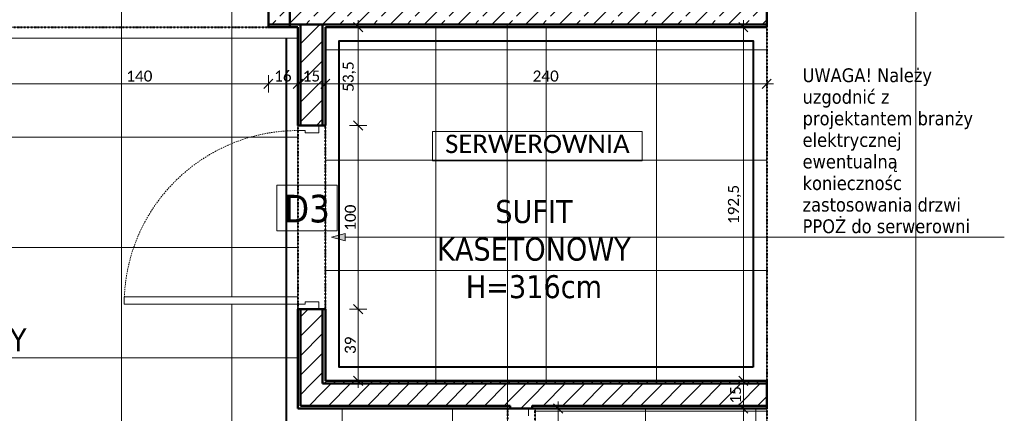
# Model space of a CAD drawing. Extents: x -1922 to 5870, y 70 to 4130.
# Tile 8 of 15: x 2542 to 3613, y 1646 to 2074. Entities that reach past the tile are written whole.
import ezdxf
from ezdxf.xclip import XClip

# ---------------------------------------------------------------- set-up
doc = ezdxf.new("R2010")
doc.units = 0
doc.header["$MEASUREMENT"] = 0
doc.header["$XCLIPFRAME"] = 0
for name, pattern in [('Kropki i Kreski', [36, 18, -9, 0, -9]), ('Przerywana', [25, 15, -10]), ('Wipeout_Contour', [10000, 0, -10000])]:
    doc.linetypes.add(name, pattern=pattern)
for name, color, linetype in [('!elektryka i wod-kan', 7, 'Continuous'), ('230-A Ściany działowe', 7, 'Continuous'), ('820-G Rysunki Obrazki', 7, 'Continuous'), ('Drzwi ARCHICAD', 7, 'Continuous')]:
    doc.layers.add(name, color=color, linetype=linetype)
for name, color, linetype, lineweight in [('!elektryka i wod-kan_Nr_pióra__41', 7, 'Continuous', 13), ('!KONCEPCJA_Nr_pióra__61', 5, 'Continuous', 40), ('!ŚCIANY SUFITY PODŁOGI_Nr_pióra__21', 7, 'Continuous', 13), ('!ŚCIANY SUFITY PODŁOGI_Nr_pióra__41', 7, 'Continuous', 13), ('!ŚCIANY SUFITY PODŁOGI_Nr_pióra__61', 5, 'Continuous', 40), ('230-A Ściany działowe_Nr_pióra__1', 7, 'Continuous', 50), ('499-K Wymiary i opisy_Nr_pióra__65', 7, 'Continuous', 5), ('810-G Ogólne_Nr_pióra__1', 7, 'Continuous', 50), ('B_WIDOK_Nr_pióra__41', 7, 'Continuous', 13), ('Drzwi ARCHICAD_Nr_pióra__1', 7, 'Continuous', 50), ('Drzwi ARCHICAD_Nr_pióra__23', 7, 'Continuous', 13), ('Drzwi ARCHICAD_Nr_pióra__3', 8, 'Continuous', 20)]:
    doc.layers.add(name, color=color, linetype=linetype, lineweight=lineweight)
for name, color, linetype, lineweight, true_color in [('!ŚCIANY SUFITY PODŁOGI_Nr_pióra__254', 7, 'Continuous', 13, 0xb676ff), ('!ŚCIANY SUFITY PODŁOGI_Nr_pióra__45', 7, 'Continuous', 40, 0x54be0e), ('000-K klimatyzacja_Nr_pióra__84', 7, 'Continuous', 5, 0xa5a5a5), ('270-A Sufity_Nr_pióra__84', 7, 'Continuous', 5, 0xa5a5a5), ('B_WIDOK_Nr_pióra__64', 7, 'Continuous', 5, 0x9f9f9f), ('tekst_Nr_pióra__84', 7, 'Continuous', 5, 0xa5a5a5)]:
    doc.layers.add(name, color=color, linetype=linetype, lineweight=lineweight, true_color=true_color)
doc.styles.add('GENERATED_STYLE_1', font='tahoma.ttf')
doc.styles.add('GENERATED_STYLE_6', font='calibril.ttf')
doc.linetypes.add('Przerywana zygzakiem', pattern='A,0,[3,WSPL_R4_Ĺ›ciany sufity podĹ‚ogi11.Shx,S=0.793651,R=0,X=0,Y=0],-100,0', length=100)
doc.linetypes.add('Symbol-005', pattern='A,0,[1,WSPL_R4_Ĺ›ciany sufity podĹ‚ogi11.Shx,S=0.238095,R=0,X=0,Y=0],-30,0', length=30)
pattern_1 = [(0, (1124.8, 2233.816), (0, 17.32051), [0, -10]), (0, (1129.8, 2242.476), (0, 17.32051), [0, -10])]
pattern_2 = [(45, (1124.8, 2233.816), (-10.6066, 10.6066), [])]
pattern_3 = [(45, (1124.8, 2233.816), (-18.38478, 18.38478), []), (45, (1115.608, 2243.008), (-18.38478, 18.38478), [19.5, -6.5])]

# ---------------------------------------------------------------- blocks, each defined once
blk = doc.blocks.new('Rysunek_2_2', base_point=(1124.8, 2233.8))
at = {"layer": '!elektryka i wod-kan', "linetype": 'Continuous', "lineweight": 0, "ltscale": 0.1, "true_color": 0x000000}
blk.add_hatch(color=18, dxfattribs=at).paths.add_polyline_path([(2881.5, 1837.3), (2896.4, 1833.3), (2896.4, 1841.3)])
at = {"layer": '230-A Ściany działowe', "linetype": 'Continuous', "lineweight": 0, "ltscale": 0.1, "true_color": 0x000000}
h = blk.add_hatch(dxfattribs=at)
h.set_pattern_fill('Beton_zbrojony_0002', color=18, style=0, pattern_type=2)
h.set_pattern_definition(pattern_3)
h.paths.add_polyline_path([(2838.8, 2224.8), (2812.8, 2224.8), (2812.8, 2068.8), (2838.8, 2068.8)])
h = blk.add_hatch(dxfattribs=at)
h.set_pattern_fill('Beton_zbrojony_0002', color=18, style=0, pattern_type=2)
h.set_pattern_definition(pattern_3)
h.paths.add_polyline_path([(2836.2, 2068.8), (3354.8, 2068.8), (3354.8, 2224.8), (2836.2, 2224.8)])
h = blk.add_hatch(dxfattribs=at)
h.set_pattern_fill('Tynk_0002', color=18, style=0, pattern_type=2)
h.set_pattern_definition(pattern_1)
h.paths.add_polyline_path([(2812.8, 2065.8), (2838.8, 2065.8), (2838.8, 2068.8), (2812.8, 2068.8)])
h = blk.add_hatch(dxfattribs=at)
h.set_pattern_fill('Tynk_0002', color=18, style=0, pattern_type=2)
h.set_pattern_definition(pattern_1)
h.paths.add_polyline_path([(2836.2, 2068.8), (2836.2, 2065.8), (2844.8, 2065.8), (2844.8, 2068.8)])
h = blk.add_hatch(dxfattribs=at)
h.set_pattern_fill('Tynk_0002', color=18, style=0, pattern_type=2)
h.set_pattern_definition(pattern_1)
h.paths.add_polyline_path([(2844.8, 2065.8), (2847.8, 2065.8), (2847.8, 2068.8), (2844.8, 2068.8)])
h = blk.add_hatch(dxfattribs=at)
h.set_pattern_fill('Bloczki_ceramiczne_0002', color=18, style=0, pattern_type=2)
h.set_pattern_definition(pattern_2)
h.paths.add_polyline_path([(2847.8, 2065.8), (2871.8, 2065.8), (2871.8, 2068.8), (2847.8, 2068.8)])
h = blk.add_hatch(dxfattribs=at)
h.set_pattern_fill('Tynk_0002', color=18, style=0, pattern_type=2)
h.set_pattern_definition(pattern_1)
h.paths.add_polyline_path([(2871.8, 2065.8), (2874.8, 2065.8), (2874.8, 2068.8), (2871.8, 2068.8)])
h = blk.add_hatch(dxfattribs=at)
h.set_pattern_fill('Tynk_0002', color=18, style=0, pattern_type=2)
h.set_pattern_definition(pattern_1)
h.paths.add_polyline_path([(2874.8, 2065.8), (3354.8, 2065.8), (3354.8, 2068.8), (2874.8, 2068.8)])
h = blk.add_hatch(dxfattribs=at)
h.set_pattern_fill('Tynk_0002', color=18, style=0, pattern_type=2)
h.set_pattern_definition(pattern_1)
h.paths.add_polyline_path([(2847.8, 2065.8), (2844.8, 2065.8), (2844.8, 1958.8), (2847.8, 1958.8)])
h = blk.add_hatch(dxfattribs=at)
h.set_pattern_fill('Bloczki_ceramiczne_0002', color=18, style=0, pattern_type=2)
h.set_pattern_definition(pattern_2)
h.paths.add_polyline_path([(2847.8, 2065.8), (2847.8, 1958.8), (2871.8, 1958.8), (2871.8, 2065.8)])
h = blk.add_hatch(dxfattribs=at)
h.set_pattern_fill('Tynk_0002', color=18, style=0, pattern_type=2)
h.set_pattern_definition(pattern_1)
h.paths.add_polyline_path([(2871.8, 2065.8), (2871.8, 1958.8), (2874.8, 1958.8), (2874.8, 2065.8)])
h = blk.add_hatch(dxfattribs=at)
h.set_pattern_fill('Tynk_0002', color=18, style=0, pattern_type=2)
h.set_pattern_definition(pattern_1)
h.paths.add_polyline_path([(2844.8, 1758.8), (2844.8, 1653.8), (2847.8, 1653.8), (2847.8, 1758.8)])
h = blk.add_hatch(dxfattribs=at)
h.set_pattern_fill('Bloczki_ceramiczne_0002', color=18, style=0, pattern_type=2)
h.set_pattern_definition(pattern_2)
h.paths.add_polyline_path([(2847.8, 1677.8), (2871.8, 1677.8), (2871.8, 1758.8), (2847.8, 1758.8)])
h = blk.add_hatch(dxfattribs=at)
h.set_pattern_fill('Tynk_0002', color=18, style=0, pattern_type=2)
h.set_pattern_definition(pattern_1)
h.paths.add_polyline_path([(2871.8, 1680.8), (2874.8, 1680.8), (2874.8, 1758.8), (2871.8, 1758.8)])
h = blk.add_hatch(dxfattribs=at)
h.set_pattern_fill('Bloczki_ceramiczne_0002', color=18, style=0, pattern_type=2)
h.set_pattern_definition(pattern_2)
h.paths.add_polyline_path([(2871.8, 1677.8), (2847.8, 1677.8), (2847.8, 1653.8)])
h = blk.add_hatch(dxfattribs=at)
h.set_pattern_fill('Bloczki_ceramiczne_0002', color=18, style=0, pattern_type=2)
h.set_pattern_definition(pattern_2)
h.paths.add_polyline_path([(2871.8, 1677.8), (2847.8, 1653.8), (2871.8, 1653.8)])
h = blk.add_hatch(dxfattribs=at)
h.set_pattern_fill('Tynk_0002', color=18, style=0, pattern_type=2)
h.set_pattern_definition(pattern_1)
h.paths.add_polyline_path([(2874.8, 1680.8), (2871.8, 1680.8), (2871.8, 1677.8)])
h = blk.add_hatch(dxfattribs=at)
h.set_pattern_fill('Tynk_0002', color=18, style=0, pattern_type=2)
h.set_pattern_definition(pattern_1)
h.paths.add_polyline_path([(2874.8, 1680.8), (2871.8, 1677.8), (2874.8, 1677.8)])
h = blk.add_hatch(dxfattribs=at)
h.set_pattern_fill('Bloczki_ceramiczne_0002', color=18, style=0, pattern_type=2)
h.set_pattern_definition(pattern_2)
h.paths.add_polyline_path([(3075.8, 1677.8), (2871.8, 1677.8), (2871.8, 1653.8), (3075.8, 1653.8)])
h = blk.add_hatch(dxfattribs=at)
h.set_pattern_fill('Tynk_0002', color=18, style=0, pattern_type=2)
h.set_pattern_definition(pattern_1)
h.paths.add_polyline_path([(2874.8, 1677.8), (3354.8, 1677.8), (3354.8, 1680.8), (2874.8, 1680.8)])
h = blk.add_hatch(dxfattribs=at)
h.set_pattern_fill('Bloczki_ceramiczne_0002', color=18, style=0, pattern_type=2)
h.set_pattern_definition(pattern_2)
h.paths.add_polyline_path([(3099.8, 1677.8), (3075.8, 1677.8), (3075.8, 1653.8), (3099.8, 1653.8)])
h = blk.add_hatch(dxfattribs=at)
h.set_pattern_fill('Bloczki_ceramiczne_0002', color=18, style=0, pattern_type=2)
h.set_pattern_definition(pattern_2)
h.paths.add_polyline_path([(3099.8, 1653.8), (3354.8, 1653.8), (3354.8, 1677.8), (3099.8, 1677.8)])
h = blk.add_hatch(dxfattribs=at)
h.set_pattern_fill('Tynk_0002', color=18, style=0, pattern_type=2)
h.set_pattern_definition(pattern_1)
h.paths.add_polyline_path([(2847.8, 1653.8), (2844.8, 1653.8), (2844.8, 1650.8)])
h = blk.add_hatch(dxfattribs=at)
h.set_pattern_fill('Tynk_0002', color=18, style=0, pattern_type=2)
h.set_pattern_definition(pattern_1)
h.paths.add_polyline_path([(2847.8, 1653.8), (2844.8, 1650.8), (2847.8, 1650.8)])
h = blk.add_hatch(dxfattribs=at)
h.set_pattern_fill('Tynk_0002', color=18, style=0, pattern_type=2)
h.set_pattern_definition(pattern_1)
h.paths.add_polyline_path([(3072.8, 1653.8), (2847.8, 1653.8), (2847.8, 1650.8), (3072.8, 1650.8)])
h = blk.add_hatch(dxfattribs=at)
h.set_pattern_fill('Tynk_0002', color=18, style=0, pattern_type=2)
h.set_pattern_definition(pattern_1)
h.paths.add_polyline_path([(3075.8, 1653.8), (3072.8, 1653.8), (3072.8, 1650.8), (3075.8, 1650.8)])
h = blk.add_hatch(dxfattribs=at)
h.set_pattern_fill('Bloczki_ceramiczne_0002', color=18, style=0, pattern_type=2)
h.set_pattern_definition(pattern_2)
h.paths.add_polyline_path([(3099.8, 1653.8), (3075.8, 1653.8), (3075.8, 1650.8), (3099.8, 1650.8)])
h = blk.add_hatch(dxfattribs=at)
h.set_pattern_fill('Tynk_0002', color=18, style=0, pattern_type=2)
h.set_pattern_definition(pattern_1)
h.paths.add_polyline_path([(3102.8, 1653.8), (3099.8, 1653.8), (3099.8, 1650.8), (3102.8, 1650.8)])
h = blk.add_hatch(dxfattribs=at)
h.set_pattern_fill('Tynk_0002', color=18, style=0, pattern_type=2)
h.set_pattern_definition(pattern_1)
h.paths.add_polyline_path([(3102.8, 1650.8), (3354.8, 1650.8), (3354.8, 1653.8), (3102.8, 1653.8)])
at = {"layer": '270-A Sufity_Nr_pióra__84', "linetype": 'Continuous', "lineweight": 5, "ltscale": 0.1, "true_color": 0xa5a5a5}
h = blk.add_hatch(dxfattribs=at)
h.set_pattern_fill('Siatka_60x60_0002', color=253, style=0, pattern_type=2)
h.set_pattern_definition([(0, (2532.8, 2065.82), (0, 120), []), (90, (2532.8, 2065.82), (-120, 0), [])])
h.paths.add_polyline_path([(1534.8, 2065.8), (1184.8, 2065.8), (1184.8, 1451.8), (2872.8, 1451.8), (2872.8, 1287.8), (3072.8, 1287.8), (3072.8, 1650.8), (2844.8, 1650.8), (2844.8, 2065.8), (2812.8, 2065.8), (2812.8, 2227.8), (2532.8, 2227.8), (2532.8, 2065.8), (1980.8, 2065.8), (1980.8, 1775.8), (1534.8, 1775.8)])
h = blk.add_hatch(dxfattribs=at)
h.set_pattern_fill('Siatka_60x60_0002', color=253, style=0, pattern_type=2)
h.set_pattern_definition([(0, (2874.8, 1680.82), (0, 120), []), (90, (2874.8, 1680.82), (-120, 0), [])])
h.paths.add_polyline_path([(3354.8, 2065.8), (2874.8, 2065.8), (2874.8, 1680.8), (3354.8, 1680.8)])
h = blk.add_hatch(dxfattribs=at)
h.set_pattern_fill('Siatka_60x60_0002', color=253, style=0, pattern_type=2)
h.set_pattern_definition([(0, (3102.8, 1287.82), (0, 120), []), (90, (3102.8, 1287.82), (-120, 0), [])])
h.paths.add_polyline_path([(3354.8, 1650.8), (3102.8, 1650.8), (3102.8, 1287.8), (3354.8, 1287.8)])
at = {"layer": '!elektryka i wod-kan_Nr_pióra__41', "color": 7, "linetype": 'Continuous', "lineweight": 13, "ltscale": 0.1}
for p, q in [((2881.5, 1837.3), (2896.4, 1841.3)), ((2881.5, 1837.3), (2896.4, 1833.3)), ((2896.4, 1841.3), (2896.4, 1833.3)), ((2896.4, 1837.3), (3386.6, 1837.3)), ((3386.6, 1837.3), (3613.2, 1837.3))]:
    blk.add_line(p, q, dxfattribs=at)
at = {"layer": '!ŚCIANY SUFITY PODŁOGI_Nr_pióra__21', "color": 7, "linetype": 'Continuous', "lineweight": 13, "ltscale": 0.1}
for p, q in [((2887.6, 1893.9), (2822, 1893.9)), ((2822, 1893.9), (2822, 1844.2)), ((2887.6, 1844.2), (2887.6, 1893.9)), ((2822, 1844.2), (2887.6, 1844.2))]:
    blk.add_line(p, q, dxfattribs=at)
at = {"layer": '!ŚCIANY SUFITY PODŁOGI_Nr_pióra__254', "color": 191, "linetype": 'Symbol-005', "lineweight": 13, "ltscale": 0.1, "true_color": 0xb676ff, "flags": 128}
blk.add_lwpolyline([(2532.2, 2053.6), (2844.8, 2053.6)], dxfattribs=at)
at = {"layer": '!ŚCIANY SUFITY PODŁOGI_Nr_pióra__45', "color": 72, "linetype": 'Przerywana zygzakiem', "lineweight": 40, "ltscale": 0.1, "true_color": 0x54be0e, "flags": 128}
blk.add_lwpolyline([(3339.9, 1695.7), (2889.7, 1695.7), (2889.7, 2050.9), (3339.9, 2050.9)], close=True, dxfattribs=at)
at = {"layer": '!ŚCIANY SUFITY PODŁOGI_Nr_pióra__61', "color": 5, "linetype": 'Kropki i Kreski', "lineweight": 40, "ltscale": 0.1, "flags": 128}
for points in [[(3354.8, 1680.8), (2874.8, 1680.8), (2874.8, 2065.8), (3354.8, 2065.8)], [(3354.8, 1291.2), (3102.8, 1291.2), (3102.8, 1650.8), (3354.8, 1650.8)]]:
    blk.add_lwpolyline(points, close=True, dxfattribs=at)
at = {"layer": '000-K klimatyzacja_Nr_pióra__84', "color": 253, "linetype": 'Continuous', "lineweight": 5, "ltscale": 0.1, "true_color": 0xa5a5a5}
for p, q in [((3072.6, 2068.8), (3072.8, 1650.8)), ((3072.8, 1650.8), (3072.6, 2068.8)), ((3072.8, 1650.8), (3072.8, 1650.8))]:
    blk.add_line(p, q, dxfattribs=at)
at = {"layer": '230-A Ściany działowe_Nr_pióra__1', "color": 7, "linetype": 'Continuous', "lineweight": 50, "ltscale": 0.1}
for p, q in [((2836.2, 2224.8), (2836.2, 2068.8)), ((2812.8, 2068.8), (2838.8, 2068.8)), ((2836.2, 2068.8), (2847.8, 2068.8)), ((2836.2, 2068.8), (2836.2, 2065.8)), ((2847.8, 2068.8), (2847.8, 2065.8)), ((2847.8, 2068.8), (2847.8, 2065.8)), ((2871.8, 2068.8), (2847.8, 2068.8)), ((2871.8, 2068.8), (2847.8, 2068.8)), ((2871.8, 2065.8), (2871.8, 2068.8)), ((2871.8, 2065.8), (2871.8, 2068.8)), ((2871.8, 2068.8), (3354.8, 2068.8)), ((2847.8, 2065.8), (2847.8, 1958.8)), ((2871.8, 1958.8), (2871.8, 2065.8)), ((2844.8, 1958.8), (2847.8, 1958.8)), ((2847.8, 1958.8), (2867.8, 1958.8)), ((2867.8, 1958.8), (2871.8, 1958.8)), ((2871.8, 1958.8), (2874.8, 1958.8)), ((2844.8, 1758.8), (2847.8, 1758.8)), ((2847.8, 1758.8), (2847.8, 1677.8)), ((2847.8, 1758.8), (2867.8, 1758.8)), ((2867.8, 1758.8), (2871.8, 1758.8)), ((2871.8, 1677.8), (2871.8, 1758.8)), ((2871.8, 1758.8), (2874.8, 1758.8)), ((2847.8, 1677.8), (2847.8, 1653.8)), ((2871.8, 1677.8), (2874.8, 1677.8)), ((2871.8, 1677.8), (2874.8, 1677.8)), ((3075.8, 1677.8), (2874.8, 1677.8)), ((3099.8, 1677.8), (3075.8, 1677.8)), ((3354.8, 1677.8), (3099.8, 1677.8)), ((2847.8, 1653.8), (2871.8, 1653.8)), ((2847.8, 1653.8), (2871.8, 1653.8)), ((2871.8, 1653.8), (3075.8, 1653.8)), ((3072.8, 1650.8), (3075.8, 1650.8)), ((3075.8, 1653.8), (3075.8, 1650.8)), ((3075.8, 1653.8), (3075.8, 1650.8)), ((3075.8, 1650.8), (3095.8, 1650.8)), ((3095.8, 1650.8), (3099.8, 1650.8)), ((3099.8, 1650.8), (3099.8, 1653.8)), ((3099.8, 1650.8), (3099.8, 1653.8)), ((3099.8, 1653.8), (3354.8, 1653.8)), ((3099.8, 1650.8), (3102.8, 1650.8))]:
    blk.add_line(p, q, dxfattribs=at)
at = {"layer": '230-A Ściany działowe_Nr_pióra__1', "color": 7, "linetype": 'Continuous', "lineweight": 50, "ltscale": 0.1, "flags": 128}
for points in [[(3354.8, 2065.8), (3354.8, 2227.8)], [(2812.8, 2065.8), (2838.8, 2065.8)], [(2836.2, 2065.8), (2844.8, 2065.8)], [(2844.8, 2065.8), (2844.8, 1958.8)], [(2874.8, 2065.8), (3354.8, 2065.8)], [(2874.8, 1958.8), (2874.8, 2065.8)], [(2844.8, 1758.8), (2844.8, 1650.8)], [(2874.8, 1680.8), (2874.8, 1758.8)], [(3354.8, 1680.8), (2874.8, 1680.8)], [(3354.8, 1677.8), (3354.8, 1680.8)], [(3354.8, 1653.8), (3354.8, 1677.8)], [(2844.8, 1650.8), (2847.8, 1650.8)], [(2847.8, 1650.8), (3072.8, 1650.8)], [(3102.8, 1650.8), (3354.8, 1650.8)], [(3354.8, 1650.8), (3354.8, 1653.8)]]:
    blk.add_lwpolyline(points, dxfattribs=at)
at = {"layer": '270-A Sufity_Nr_pióra__84', "color": 253, "linetype": 'Continuous', "lineweight": 5, "ltscale": 0.1, "true_color": 0xa5a5a5}
for p, q in [((2812.8, 2065.8), (2812.8, 2227.8)), ((2844.8, 2065.8), (2812.8, 2065.8)), ((2844.8, 1650.8), (2844.8, 2065.8)), ((3354.8, 2065.8), (2874.8, 2065.8)), ((2874.8, 2065.8), (2874.8, 1680.8)), ((3354.8, 1680.8), (3354.8, 2065.8)), ((2874.8, 1680.8), (3354.8, 1680.8)), ((3072.8, 1650.8), (2844.8, 1650.8)), ((3072.8, 1287.8), (3072.8, 1650.8)), ((3354.8, 1650.8), (3102.8, 1650.8)), ((3102.8, 1650.8), (3102.8, 1287.8)), ((3354.8, 1287.8), (3354.8, 1650.8))]:
    blk.add_line(p, q, dxfattribs=at)
at = {"layer": '499-K Wymiary i opisy_Nr_pióra__65', "color": 7, "linetype": 'Continuous', "lineweight": 5, "ltscale": 0.1}
for p, q in [((2915.4, 2060.8), (2905.4, 2070.8)), ((2910.4, 2065.8), (2910.4, 2073.3)), ((3334.4, 2060.8), (3324.4, 2070.8)), ((3329.4, 2065.8), (3329.4, 2073.3)), ((2919.8, 2065.8), (2901, 2065.8)), ((2910.4, 1958.8), (2910.4, 2065.8)), ((3338.8, 2065.8), (3320.1, 2065.8)), ((3329.4, 1680.8), (3329.4, 2065.8)), ((2812.8, 1994.7), (2812.8, 2013.4)), ((2844.8, 1994.7), (2844.8, 2013.4)), ((2874.8, 1994.7), (2874.8, 2013.4)), ((3354.8, 1994.7), (3354.8, 2013.4)), ((2532.8, 2004), (2812.8, 2004)), ((2817.8, 2009), (2807.8, 1999)), ((2812.8, 2004), (2844.8, 2004)), ((2849.8, 2009), (2839.8, 1999)), ((2844.8, 2004), (2874.8, 2004)), ((2879.8, 2009), (2869.8, 1999)), ((2874.8, 2004), (3354.8, 2004)), ((3349.8, 1999), (3359.8, 2009)), ((3354.8, 2004), (3362.3, 2004)), ((2905.4, 1963.8), (2915.4, 1953.8)), ((2919.8, 1958.8), (2901, 1958.8)), ((2910.4, 1758.8), (2910.4, 1958.8)), ((2919.8, 1758.8), (2901, 1758.8)), ((2905.4, 1763.8), (2915.4, 1753.8)), ((2910.4, 1680.8), (2910.4, 1758.8)), ((2905.4, 1685.8), (2915.4, 1675.8)), ((3324.4, 1685.8), (3334.4, 1675.8)), ((2919.8, 1680.8), (2901, 1680.8)), ((2910.4, 1673.3), (2910.4, 1680.8)), ((3338.8, 1680.8), (3320.1, 1680.8)), ((3329.4, 1650.8), (3329.4, 1680.8)), ((3137.4, 1650.8), (3118.6, 1650.8)), ((3133, 1645.8), (3123, 1655.8)), ((3128, 1650.8), (3128, 1658.3)), ((3128, 1450.8), (3128, 1650.8)), ((3338.8, 1650.8), (3320.1, 1650.8)), ((3324.4, 1655.8), (3334.4, 1645.8)), ((3329.4, 1287.8), (3329.4, 1650.8))]:
    blk.add_line(p, q, dxfattribs=at)
at = {"layer": '810-G Ogólne_Nr_pióra__1', "color": 7, "linetype": 'Continuous', "lineweight": 50, "ltscale": 0.1, "flags": 128}
blk.add_lwpolyline([(2812.8, 2227.8), (2812.8, 2065.8), (2836.2, 2065.8), (2836.2, 2227.8)], close=True, dxfattribs=at)
at = {"layer": 'B_WIDOK_Nr_pióra__64', "color": 253, "linetype": 'Continuous', "lineweight": 5, "ltscale": 0.1, "true_color": 0x9f9f9f}
for p, q in [((3219.4, 1952.2), (2991.3, 1952.2)), ((2991.3, 1952.2), (2991.3, 1920.2)), ((3219.4, 1920.2), (3219.4, 1952.2)), ((2991.3, 1920.2), (3219.4, 1920.2))]:
    blk.add_line(p, q, dxfattribs=at)
at = {"layer": 'Drzwi ARCHICAD_Nr_pióra__1', "color": 7, "linetype": 'Continuous', "lineweight": 50, "ltscale": 0.1}
for p, q in [((2836.2, 2224.8), (2836.2, 2068.8)), ((2836.2, 2068.8), (2836.2, 2065.8))]:
    blk.add_line(p, q, dxfattribs=at)
at = {"layer": 'Drzwi ARCHICAD_Nr_pióra__3', "color": 8, "linetype": 'Przerywana', "lineweight": 20, "ltscale": 0.1}
blk.add_arc((2844.8, 1764.4), 188.8, 90, 180, dxfattribs=at)
at = {"layer": 'tekst_Nr_pióra__84', "color": 253, "linetype": 'Continuous', "lineweight": 5, "ltscale": 0.1, "true_color": 0xa5a5a5, "flags": 128}
blk.add_lwpolyline([(3354.8, 3611.8), (3354.8, 679.8), (3516.8, 679.8), (3516.8, 3611.8)], close=True, dxfattribs=at)
at = {"layer": '!elektryka i wod-kan_Nr_pióra__41', "color": 7, "linetype": 'Continuous', "lineweight": 13, "insert": (3393.8, 1841.3), "char_height": 15, "width": 212.217, "attachment_point": 7, "line_spacing_factor": 0.93883, "style": 'GENERATED_STYLE_1'}
blk.add_mtext('\\A1;{\\pql;\\fTahoma|b0|i0|c238|p34;UWAGA! Należy uzgodnić z projektantem branży elektrycznej ewentualną koniecznośc zastosowania drzwi PPOŻ do serwerowni }', dxfattribs=at)
at = {"layer": '!KONCEPCJA_Nr_pióra__61', "color": 5, "linetype": 'Continuous', "lineweight": 40, "char_height": 25, "attachment_point": 2, "line_spacing_factor": 0.980876, "style": 'GENERATED_STYLE_1'}
for insert in [(3101.6, 1877.6), (2444.5, 1778.9)]:
    blk.add_mtext('\\A1;{\\pqc;\\fTahoma|b0|i0|c238|p34;SUFIT \\P\\pqc;\\fTahoma|b0|i0|c238|p34;KASETONOWY\\P\\pqc;\\fTahoma|b0|i0|c238|p34;H=3\\fTahoma|b0|i0|c238|p34;16\\fTahoma|b0|i0|c238|p34;cm}', dxfattribs=dict(at, insert=insert))
at = {"layer": '!ŚCIANY SUFITY PODŁOGI_Nr_pióra__41', "color": 7, "linetype": 'Continuous', "lineweight": 13, "insert": (2854.8, 1883.3), "char_height": 30, "attachment_point": 2, "style": 'GENERATED_STYLE_1'}
blk.add_mtext('\\A1;{\\pqc;\\fTahoma|b0|i0|c238|p34;D\\fTahoma|b0|i0|c238|p34;3}', dxfattribs=at)
at = {"layer": '499-K Wymiary i opisy_Nr_pióra__65', "color": 7, "linetype": 'Continuous', "lineweight": 5, "char_height": 12, "attachment_point": 7, "rotation": 90, "style": 'GENERATED_STYLE_6'}
for s, insert, width in [('\\A1;{\\pql;\\fCalibri Light|b0|i0|c238|p34;53,5}', (2908, 1995.4), 33.92), ('\\A1;{\\pql;\\fCalibri Light|b0|i0|c238|p34;192,5}', (3327, 1851.5), 43.648), ('\\A1;{\\pql;\\fCalibri Light|b0|i0|c238|p34;100}', (2908, 1844.2), 29.184), ('\\A1;{\\pql;\\fCalibri Light|b0|i0|c238|p34;39}', (2908, 1710.1), 19.456), ('\\A1;{\\pql;\\fCalibri Light|b0|i0|c238|p34;15}', (3327, 1656.1), 19.456)]:
    blk.add_mtext(s, dxfattribs=dict(at, insert=insert, width=width))
at = {"layer": '499-K Wymiary i opisy_Nr_pióra__65', "color": 7, "linetype": 'Continuous', "lineweight": 5, "char_height": 12, "attachment_point": 7, "style": 'GENERATED_STYLE_6'}
for s, insert, width in [('\\A1;{\\pql;\\fCalibri Light|b0|i0|c238|p34;140}', (2658.2, 2006.4), 29.184), ('\\A1;{\\pql;\\fCalibri Light|b0|i0|c238|p34;16}', (2819.1, 2006.4), 19.456), ('\\A1;{\\pql;\\fCalibri Light|b0|i0|c238|p34;15}', (2850.1, 2006.4), 19.456), ('\\A1;{\\pql;\\fCalibri Light|b0|i0|c238|p34;240}', (3100.2, 2006.4), 29.184)]:
    blk.add_mtext(s, dxfattribs=dict(at, insert=insert, width=width))
at = {"layer": 'B_WIDOK_Nr_pióra__41', "color": 7, "linetype": 'Continuous', "lineweight": 13, "insert": (3105.4, 1948.7), "char_height": 20, "attachment_point": 2, "style": 'GENERATED_STYLE_6'}
blk.add_mtext('\\A1;{\\pqc;\\fCalibri Light|b0|i0|c238|p34;SERWEROWNIA}', dxfattribs=at)
at = {"color": 254, "linetype": 'Wipeout_Contour', "lineweight": 0, "ltscale": 20759.542746}
blk.add_wipeout([(2867.8, 1950.8), (2867.8, 1958.8), (2844.8, 1958.8), (2844.8, 1953.2), (2852.8, 1953.2), (2852.8, 1950.8)], dxfattribs=at).dxf.layer = 'Drzwi ARCHICAD'
at = {"color": 254, "linetype": 'Wipeout_Contour', "lineweight": 0, "ltscale": 20135.111073}
blk.add_wipeout([(2867.8, 1758.8), (2867.8, 1766.8), (2852.8, 1766.8), (2852.8, 1764.4), (2844.8, 1764.4), (2844.8, 1758.8)], dxfattribs=at).dxf.layer = 'Drzwi ARCHICAD'
at = {"color": 254, "linetype": 'Wipeout_Contour', "lineweight": 0, "ltscale": 20970.906271}
blk.add_wipeout([(3095.8, 1650.8), (3072.8, 1650.8), (3072.8, 1645.2), (3080.8, 1645.2), (3080.8, 1642.8), (3095.8, 1642.8)], dxfattribs=at).dxf.layer = 'Drzwi ARCHICAD'
at = {"layer": 'Drzwi ARCHICAD_Nr_pióra__1', "color": 7, "linetype": 'Continuous', "lineweight": 50, "ltscale": 0.1}
for p, q in [((2844.8, 1958.8), (2847.8, 1958.8)), ((2844.8, 1958.8), (2847.8, 1958.8)), ((2847.8, 1958.8), (2867.8, 1958.8)), ((2847.8, 1958.8), (2867.8, 1958.8)), ((2867.8, 1958.8), (2871.8, 1958.8)), ((2871.8, 1958.8), (2874.8, 1958.8)), ((2844.8, 1758.8), (2847.8, 1758.8)), ((2844.8, 1758.8), (2847.8, 1758.8)), ((2847.8, 1758.8), (2867.8, 1758.8)), ((2847.8, 1758.8), (2867.8, 1758.8)), ((2867.8, 1758.8), (2871.8, 1758.8)), ((2871.8, 1758.8), (2874.8, 1758.8)), ((3072.8, 1650.8), (3075.8, 1650.8)), ((3072.8, 1650.8), (3075.8, 1650.8)), ((3075.8, 1650.8), (3095.8, 1650.8)), ((3075.8, 1650.8), (3095.8, 1650.8)), ((3095.8, 1650.8), (3099.8, 1650.8)), ((3099.8, 1650.8), (3102.8, 1650.8))]:
    blk.add_line(p, q, dxfattribs=at)
at = {"layer": 'Drzwi ARCHICAD_Nr_pióra__23', "color": 7, "linetype": 'Continuous', "lineweight": 13, "ltscale": 0.1}
for p, q in [((2844.8, 1953.2), (2844.8, 1958.8)), ((2844.8, 1958.8), (2867.8, 1958.8)), ((2852.8, 1953.2), (2844.8, 1953.2)), ((2852.8, 1950.8), (2852.8, 1953.2)), ((2867.8, 1950.8), (2852.8, 1950.8)), ((2867.8, 1958.8), (2867.8, 1950.8)), ((2867.8, 1758.8), (2844.8, 1758.8)), ((2852.8, 1764.4), (2852.8, 1766.8)), ((2852.8, 1766.8), (2867.8, 1766.8)), ((2867.8, 1766.8), (2867.8, 1758.8)), ((3095.8, 1650.8), (3072.8, 1650.8)), ((3072.8, 1650.8), (3072.8, 1645.2)), ((3095.8, 1642.8), (3095.8, 1650.8))]:
    blk.add_line(p, q, dxfattribs=at)
at = {"color": 254, "linetype": 'Wipeout_Contour', "lineweight": 0, "ltscale": 13081.022755}
blk.add_wipeout([(2656, 1764.4), (2844.8, 1764.4), (2844.8, 1772.4), (2656, 1772.4)], dxfattribs=at).dxf.layer = 'Drzwi ARCHICAD'
at = {"layer": '!ŚCIANY SUFITY PODŁOGI_Nr_pióra__45', "color": 72, "linetype": 'Przerywana zygzakiem', "lineweight": 40, "ltscale": 0.1, "true_color": 0x54be0e, "flags": 128}
blk.add_lwpolyline([(2832.3, 2053.6), (2832.3, 1630.7), (3045.9, 1630.7), (3052.9, 1308.3), (2884.5, 1308.3), (2884.5, 1489.1), (1196.8, 1489.1), (1196.8, 2053.9)], dxfattribs=at)
at = {"layer": '!ŚCIANY SUFITY PODŁOGI_Nr_pióra__61', "color": 5, "linetype": 'Kropki i Kreski', "lineweight": 40, "ltscale": 0.1, "flags": 128}
blk.add_lwpolyline([(1980.8, 2065.8), (2844.8, 2065.8), (2844.8, 1650.8), (3072.8, 1650.8), (3072.8, 1287.8), (2872.8, 1287.8), (2872.8, 1451.8), (1184.8, 1451.8), (1184.8, 2065.8), (1534.8, 2065.8), (1534.8, 1775.8), (1980.8, 1775.8)], close=True, dxfattribs=at)
at = {"layer": 'Drzwi ARCHICAD_Nr_pióra__23', "color": 7, "linetype": 'Continuous', "lineweight": 13, "ltscale": 0.1}
for p, q in [((2844.8, 1758.8), (2844.8, 1764.4)), ((2844.8, 1764.4), (2852.8, 1764.4))]:
    blk.add_line(p, q, dxfattribs=at)
at = {"layer": 'Drzwi ARCHICAD_Nr_pióra__3', "color": 8, "linetype": 'Continuous', "lineweight": 20, "ltscale": 0.1}
for p, q in [((2844.8, 1772.4), (2656, 1772.4)), ((2656, 1772.4), (2656, 1764.4)), ((2844.8, 1764.4), (2844.8, 1772.4)), ((2656, 1764.4), (2844.8, 1764.4))]:
    blk.add_line(p, q, dxfattribs=at)

msp = doc.modelspace()

# ---------------------------------------------------------------- block references
at = {"layer": '820-G Rysunki Obrazki', "color": 9, "linetype": 'Continuous', "lineweight": 5, "ltscale": 0.1, "true_color": 0xc2c2c2}
ref = msp.add_blockref('Rysunek_2_2', (1124.8, 2233.8), dxfattribs=at)
XClip(ref).set_block_clipping_path([(712.59345625, 344.4914316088), (3674.7757765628, 3672.7923996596)])

doc.saveas('drawing.dxf')
